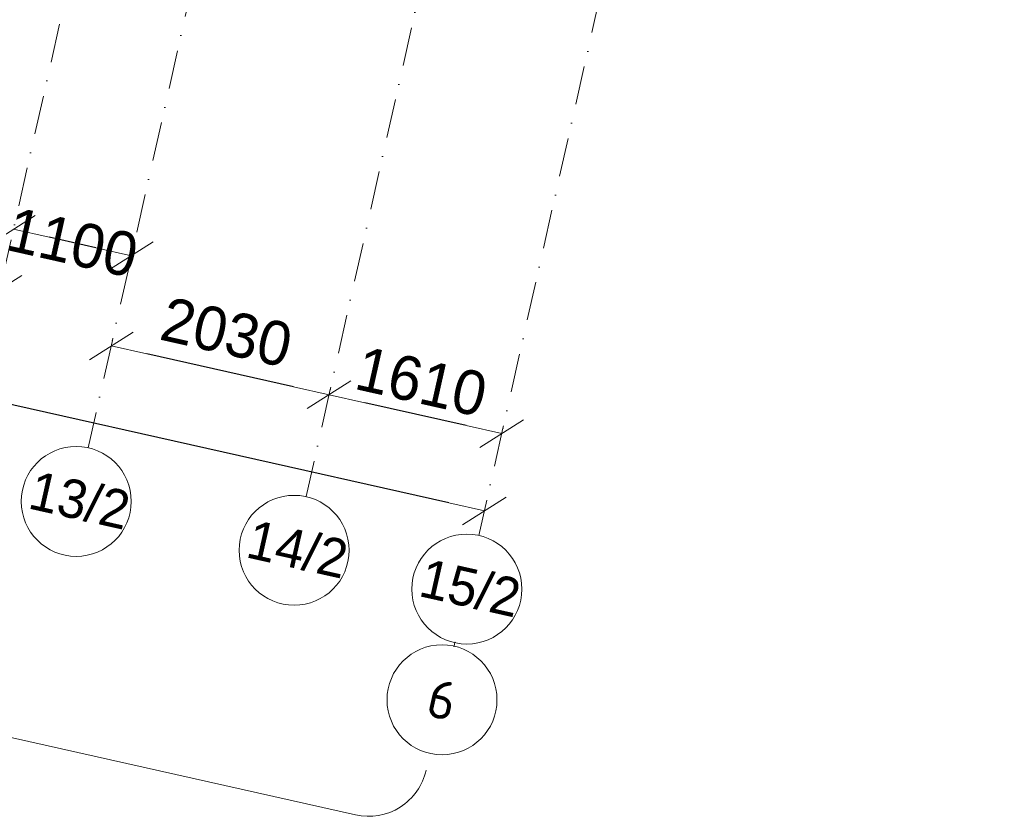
# Model space of a CAD drawing. Header units: millimetres. Extents: x -6990773 to -6682839, y 6117771 to 6220266.
# Tile 119 of 154: x -6919798 to -6910845, y 6117771 to 6125019. Entities that reach past the tile are written whole.
import ezdxf
from ezdxf.enums import TextEntityAlignment as Align

# ---------------------------------------------------------------- set-up
doc = ezdxf.new("R2010")
doc.units = ezdxf.units.MM
doc.header["$MEASUREMENT"] = 0
doc.linetypes.add('Штрихпунктирная', pattern=[670.277762, 352.777767, -176.388884, 0, -141.111112])
for name, color, linetype, lineweight in [('0_Ном._пера__120', 7, 'Continuous', 0), ('АР-Чертеж-Оси габаритные.АР_Ном._пера__120', 7, 'Continuous', 0), ('АР-Чертеж-Оси_Осевые размеры.АР_Ном._пера__120', 7, 'Continuous', 0)]:
    doc.layers.add(name, color=color, linetype=linetype, lineweight=lineweight)
doc.layers.add('АР-Чертеж-Оси габаритные.АР', color=7, linetype='Continuous')
doc.layers.add('АР-Чертеж-Оси_Осевые размеры.АР', color=7, linetype='Continuous')
doc.styles.add('РЎР“Р•РќР•Р\xa0Р\x98Р\xa0_РЎРўР\x98Р›Р¬_4', font='GOTHIC.TTF')
doc.styles.add('РЎР“Р•РќР•Р\xa0Р\x98Р\xa0_РЎРўР\x98Р›Р¬_5', font='isocpeur.ttf')
doc.dimstyles.new('СГЕНЕРИР_СТИЛЬ__1', dxfattribs={"dimtxt": 400, "dimasz": 332.5, "dimexe": 0.18, "dimexo": 0.0625, "dimgap": 0, "dimtad": 1, "dimdec": 0, "dimzin": 0, "dimdsep": 46, "dimtxsty": 'РЎР“Р•РќР•Р\xa0Р\x98Р\xa0_РЎРўР\x98Р›Р¬_4', "dimblk": 'ARROWHEAD_6', "dimblk1": 'ARROWHEAD_6', "dimblk2": 'ARROWHEAD_6', "dimcen": 0.09, "dimse1": 1, "dimse2": 1, "dimclrd": 7, "dimclre": 7, "dimclrt": 7, "dimazin": 0, "dimtfac": 1, "dimtdec": 4, "dimtmove": 2, "dimatfit": 3, "dimfxl": 1, "dimtolj": 1, "dimtzin": 0, "dimarcsym": 0})
doc.dimstyles.new('СГЕНЕРИР_СТИЛЬ__2', dxfattribs={"dimtxt": 400, "dimasz": 332.5, "dimexe": 0.18, "dimexo": 0.0625, "dimgap": 0, "dimtad": 1, "dimdec": 0, "dimzin": 0, "dimdsep": 46, "dimtxsty": 'РЎР“Р•РќР•Р\xa0Р\x98Р\xa0_РЎРўР\x98Р›Р¬_4', "dimblk": 'ARROWHEAD_6', "dimblk1": 'ARROWHEAD_6', "dimblk2": 'ARROWHEAD_6', "dimcen": 0.09, "dimse1": 1, "dimse2": 1, "dimclrd": 7, "dimclre": 7, "dimclrt": 7, "dimazin": 0, "dimtfac": 1, "dimtdec": 4, "dimtmove": 0, "dimatfit": 3, "dimfxl": 1, "dimtolj": 1, "dimtzin": 0, "dimarcsym": 0})

# ---------------------------------------------------------------- blocks, each defined once
blk = doc.blocks.new('Стандартный Маркер Сетки[10]_6', base_point=(-7137888.7, 6142574.7))
at = {"layer": 'АР-Чертеж-Оси_Осевые размеры.АР_Ном._пера__120', "color": 7, "linetype": 'Штрихпунктирная', "lineweight": 0}
for p, q in [((-7138107.8, 6141599), (-7142666.5, 6121301.9)), ((-7142666.5, 6121301.9), (-7142885.6, 6120326.2))]:
    blk.add_line(p, q, dxfattribs=at)
at = {"layer": 'АР-Чертеж-Оси_Осевые размеры.АР_Ном._пера__120', "color": 7, "linetype": 'Continuous', "lineweight": 0}
blk.add_circle((-7142995.2, 6119838.3), 500, dxfattribs=at)
at = {"layer": 'АР-Чертеж-Оси_Осевые размеры.АР_Ном._пера__120', "color": 7, "linetype": 'Штрихпунктирная', "lineweight": 0}
blk.add_point((-7142666.5, 6121301.9), dxfattribs=at)
blk.add_point((-7142666.5, 6121301.9), dxfattribs=at)
at = {"layer": 'АР-Чертеж-Оси_Осевые размеры.АР_Ном._пера__120', "color": 7, "lineweight": 0, "style": 'РЎР“Р•РќР•Р\xa0Р\x98Р\xa0_РЎРўР\x98Р›Р¬_4'}
blk.add_attdef('AC_MarkerText_1', text='', height=350, rotation=347.34172, dxfattribs=at).set_placement((-7142925.2, 6120019.4), align=Align.TOP_CENTER)
blk = doc.blocks.new('Стандартный Маркер Сетки[14]_6', base_point=(-7143103.5, 6119353.7))
at = {"layer": 'АР-Чертеж-Оси габаритные.АР_Ном._пера__120', "color": 7, "linetype": 'Штрихпунктирная', "lineweight": 0}
blk.add_line((-7143103.5, 6119353.7), (-7143111.4, 6119318.5), dxfattribs=at)
at = {"layer": 'АР-Чертеж-Оси габаритные.АР_Ном._пера__120', "color": 7, "linetype": 'Continuous', "lineweight": 0}
blk.add_circle((-7143220.9, 6118830.7), 500, dxfattribs=at)
at = {"layer": 'АР-Чертеж-Оси габаритные.АР_Ном._пера__120', "color": 7, "linetype": 'Штрихпунктирная', "lineweight": 0}
for p in [(-7143103.5, 6119353.7), (-7143111.4, 6119318.5), (-7143111.4, 6119318.5), (-7143111.4, 6119318.5)]:
    blk.add_point(p, dxfattribs=at)
at = {"layer": 'АР-Чертеж-Оси габаритные.АР_Ном._пера__120', "color": 7, "lineweight": 0, "style": 'РЎР“Р•РќР•Р\xa0Р\x98Р\xa0_РЎРўР\x98Р›Р¬_5'}
blk.add_attdef('AC_MarkerText_1', text='', height=350, rotation=347.34172, dxfattribs=at).set_placement((-7143182.6, 6119001.4), align=Align.TOP_CENTER)
blk = doc.blocks.new('Стандартный Маркер Сетки[16]_6', base_point=(-7142513.5, 6143613.4))
at = {"layer": 'АР-Чертеж-Оси_Осевые размеры.АР_Ном._пера__120', "color": 7, "linetype": 'Штрихпунктирная', "lineweight": 0}
blk.add_line((-7142732.6, 6142637.7), (-7147294.9, 6122324.5), dxfattribs=at)
at = {"layer": 'АР-Чертеж-Оси_Осевые размеры.АР_Ном._пера__120', "color": 7, "lineweight": 0, "style": 'РЎР“Р•РќР•Р\xa0Р\x98Р\xa0_РЎРўР\x98Р›Р¬_4'}
blk.add_attdef('AC_MarkerText_1', text='', height=350, rotation=347.34172, dxfattribs=at).set_placement((-7147553.6, 6121042), align=Align.TOP_CENTER)
blk = doc.blocks.new('Стандартный Маркер Сетки[17]_6', base_point=(-7141440.2, 6143372.4))
at = {"layer": 'АР-Чертеж-Оси_Осевые размеры.АР_Ном._пера__120', "color": 7, "linetype": 'Штрихпунктирная', "lineweight": 0}
for p, q in [((-7141659.3, 6142396.7), (-7146218, 6122099.5)), ((-7146218, 6122099.5), (-7146437.1, 6121123.8))]:
    blk.add_line(p, q, dxfattribs=at)
at = {"layer": 'АР-Чертеж-Оси_Осевые размеры.АР_Ном._пера__120', "color": 7, "linetype": 'Continuous', "lineweight": 0}
blk.add_circle((-7146546.7, 6120636), 500, dxfattribs=at)
at = {"layer": 'АР-Чертеж-Оси_Осевые размеры.АР_Ном._пера__120', "color": 7, "linetype": 'Штрихпунктирная', "lineweight": 0}
blk.add_point((-7146218, 6122099.5), dxfattribs=at)
blk.add_point((-7146218, 6122099.5), dxfattribs=at)
at = {"layer": 'АР-Чертеж-Оси_Осевые размеры.АР_Ном._пера__120', "color": 7, "lineweight": 0, "style": 'РЎР“Р•РќР•Р\xa0Р\x98Р\xa0_РЎРўР\x98Р›Р¬_4'}
blk.add_attdef('AC_MarkerText_1', text='', height=350, rotation=347.34172, dxfattribs=at).set_placement((-7146476.8, 6120817), align=Align.TOP_CENTER)
blk = doc.blocks.new('Стандартный Маркер Сетки[18]_6', base_point=(-7139459.6, 6142927.5))
at = {"layer": 'АР-Чертеж-Оси_Осевые размеры.АР_Ном._пера__120', "color": 7, "linetype": 'Штрихпунктирная', "lineweight": 0}
for p, q in [((-7139678.7, 6141951.8), (-7144237.3, 6121654.7)), ((-7144237.3, 6121654.7), (-7144456.5, 6120679))]:
    blk.add_line(p, q, dxfattribs=at)
at = {"layer": 'АР-Чертеж-Оси_Осевые размеры.АР_Ном._пера__120', "color": 7, "linetype": 'Continuous', "lineweight": 0}
blk.add_circle((-7144566, 6120191.1), 500, dxfattribs=at)
at = {"layer": 'АР-Чертеж-Оси_Осевые размеры.АР_Ном._пера__120', "color": 7, "linetype": 'Штрихпунктирная', "lineweight": 0}
blk.add_point((-7144237.3, 6121654.7), dxfattribs=at)
blk.add_point((-7144237.3, 6121654.7), dxfattribs=at)
at = {"layer": 'АР-Чертеж-Оси_Осевые размеры.АР_Ном._пера__120', "color": 7, "lineweight": 0, "style": 'РЎР“Р•РќР•Р\xa0Р\x98Р\xa0_РЎРўР\x98Р›Р¬_4'}
blk.add_attdef('AC_MarkerText_1', text='', height=350, rotation=347.34172, dxfattribs=at).set_placement((-7144496.1, 6120372.2), align=Align.TOP_CENTER)
blk = doc.blocks.new('Стандартный Маркер Сетки[23]_6', base_point=(-7137888.7, 6142574.7))
at = {"layer": 'АР-Чертеж-Оси_Осевые размеры.АР_Ном._пера__120', "color": 7, "linetype": 'Штрихпунктирная', "lineweight": 0}
for p, q in [((-7138107.8, 6141599), (-7142666.5, 6121301.9)), ((-7142666.5, 6121301.9), (-7142885.6, 6120326.2))]:
    blk.add_line(p, q, dxfattribs=at)
at = {"layer": 'АР-Чертеж-Оси_Осевые размеры.АР_Ном._пера__120', "color": 7, "linetype": 'Continuous', "lineweight": 0}
blk.add_circle((-7142995.2, 6119838.3), 500, dxfattribs=at)
at = {"layer": 'АР-Чертеж-Оси_Осевые размеры.АР_Ном._пера__120', "color": 7, "linetype": 'Штрихпунктирная', "lineweight": 0}
blk.add_point((-7142666.5, 6121301.9), dxfattribs=at)
blk.add_point((-7142666.5, 6121301.9), dxfattribs=at)
at = {"layer": 'АР-Чертеж-Оси_Осевые размеры.АР_Ном._пера__120', "color": 7, "lineweight": 0, "style": 'РЎР“Р•РќР•Р\xa0Р\x98Р\xa0_РЎРўР\x98Р›Р¬_4'}
blk.add_attdef('AC_MarkerText_1', text='', height=350, rotation=347.34172, dxfattribs=at).set_placement((-7142925.2, 6120019.4), align=Align.TOP_CENTER)
blk = doc.blocks.new('Стандартный Маркер Сетки[27]_6', base_point=(-7143103.5, 6119353.7))
at = {"layer": 'АР-Чертеж-Оси габаритные.АР_Ном._пера__120', "color": 7, "linetype": 'Штрихпунктирная', "lineweight": 0}
blk.add_line((-7143103.5, 6119353.7), (-7143111.4, 6119318.5), dxfattribs=at)
at = {"layer": 'АР-Чертеж-Оси габаритные.АР_Ном._пера__120', "color": 7, "linetype": 'Continuous', "lineweight": 0}
blk.add_circle((-7143220.9, 6118830.7), 500, dxfattribs=at)
at = {"layer": 'АР-Чертеж-Оси габаритные.АР_Ном._пера__120', "color": 7, "linetype": 'Штрихпунктирная', "lineweight": 0}
for p in [(-7143103.5, 6119353.7), (-7143111.4, 6119318.5), (-7143111.4, 6119318.5), (-7143111.4, 6119318.5)]:
    blk.add_point(p, dxfattribs=at)
at = {"layer": 'АР-Чертеж-Оси габаритные.АР_Ном._пера__120', "color": 7, "lineweight": 0, "style": 'РЎР“Р•РќР•Р\xa0Р\x98Р\xa0_РЎРўР\x98Р›Р¬_5'}
blk.add_attdef('AC_MarkerText_1', text='', height=350, rotation=347.34172, dxfattribs=at).set_placement((-7143182.6, 6119001.4), align=Align.TOP_CENTER)
blk = doc.blocks.new('Стандартный Маркер Сетки[29]_6', base_point=(-7142513.5, 6143613.4))
at = {"layer": 'АР-Чертеж-Оси_Осевые размеры.АР_Ном._пера__120', "color": 7, "linetype": 'Штрихпунктирная', "lineweight": 0}
blk.add_line((-7142732.6, 6142637.7), (-7147294.9, 6122324.5), dxfattribs=at)
at = {"layer": 'АР-Чертеж-Оси_Осевые размеры.АР_Ном._пера__120', "color": 7, "lineweight": 0, "style": 'РЎР“Р•РќР•Р\xa0Р\x98Р\xa0_РЎРўР\x98Р›Р¬_4'}
blk.add_attdef('AC_MarkerText_1', text='', height=350, rotation=347.34172, dxfattribs=at).set_placement((-7147553.6, 6121042), align=Align.TOP_CENTER)
blk = doc.blocks.new('Стандартный Маркер Сетки[30]_6', base_point=(-7141440.2, 6143372.4))
at = {"layer": 'АР-Чертеж-Оси_Осевые размеры.АР_Ном._пера__120', "color": 7, "linetype": 'Штрихпунктирная', "lineweight": 0}
for p, q in [((-7141659.3, 6142396.7), (-7146218, 6122099.5)), ((-7146218, 6122099.5), (-7146437.1, 6121123.8))]:
    blk.add_line(p, q, dxfattribs=at)
at = {"layer": 'АР-Чертеж-Оси_Осевые размеры.АР_Ном._пера__120', "color": 7, "linetype": 'Continuous', "lineweight": 0}
blk.add_circle((-7146546.7, 6120636), 500, dxfattribs=at)
at = {"layer": 'АР-Чертеж-Оси_Осевые размеры.АР_Ном._пера__120', "color": 7, "linetype": 'Штрихпунктирная', "lineweight": 0}
blk.add_point((-7146218, 6122099.5), dxfattribs=at)
blk.add_point((-7146218, 6122099.5), dxfattribs=at)
at = {"layer": 'АР-Чертеж-Оси_Осевые размеры.АР_Ном._пера__120', "color": 7, "lineweight": 0, "style": 'РЎР“Р•РќР•Р\xa0Р\x98Р\xa0_РЎРўР\x98Р›Р¬_4'}
blk.add_attdef('AC_MarkerText_1', text='', height=350, rotation=347.34172, dxfattribs=at).set_placement((-7146476.8, 6120817), align=Align.TOP_CENTER)
blk = doc.blocks.new('Стандартный Маркер Сетки[31]_6', base_point=(-7139459.6, 6142927.5))
at = {"layer": 'АР-Чертеж-Оси_Осевые размеры.АР_Ном._пера__120', "color": 7, "linetype": 'Штрихпунктирная', "lineweight": 0}
for p, q in [((-7139678.7, 6141951.8), (-7144237.3, 6121654.7)), ((-7144237.3, 6121654.7), (-7144456.5, 6120679))]:
    blk.add_line(p, q, dxfattribs=at)
at = {"layer": 'АР-Чертеж-Оси_Осевые размеры.АР_Ном._пера__120', "color": 7, "linetype": 'Continuous', "lineweight": 0}
blk.add_circle((-7144566, 6120191.1), 500, dxfattribs=at)
at = {"layer": 'АР-Чертеж-Оси_Осевые размеры.АР_Ном._пера__120', "color": 7, "linetype": 'Штрихпунктирная', "lineweight": 0}
blk.add_point((-7144237.3, 6121654.7), dxfattribs=at)
blk.add_point((-7144237.3, 6121654.7), dxfattribs=at)
at = {"layer": 'АР-Чертеж-Оси_Осевые размеры.АР_Ном._пера__120', "color": 7, "lineweight": 0, "style": 'РЎР“Р•РќР•Р\xa0Р\x98Р\xa0_РЎРўР\x98Р›Р¬_4'}
blk.add_attdef('AC_MarkerText_1', text='', height=350, rotation=347.34172, dxfattribs=at).set_placement((-7144496.1, 6120372.2), align=Align.TOP_CENTER)
blk = doc.blocks.new('ARROWHEAD_6')
at = {"color": 0, "linetype": 'Continuous', "lineweight": 0}
for p, q in [((-0.5, -0.5), (0.5, 0.5)), ((0, 0), (-1, 0))]:
    blk.add_line(p, q, dxfattribs=at)
blk = doc.blocks.new('*D179', base_point=(-6566190.3, 6562677.8))
at = {"layer": 'Defpoints', "color": 0, "linetype": 'Continuous', "transparency": 16777216}
for p in [(-6914619.5, 6132137), (-6913007.1, 6131968.8), (-6916984.7, 6121605.8)]:
    blk.add_point(p, dxfattribs=at)
at = {"layer": 'АР-Чертеж-Оси_Осевые размеры.АР', "color": 7, "linetype": 'Continuous', "lineweight": -2, "transparency": 16777216}
blk.add_line((-6915738.3, 6121325.8), (-6916660.3, 6121532.9), dxfattribs=at)
at = {"layer": 'АР-Чертеж-Оси_Осевые размеры.АР', "color": 7, "linetype": 'Continuous', "lineweight": -2, "transparency": 16777216, "xscale": 332.5, "yscale": 332.5, "zscale": 332.5}
for p, rotation in [((-6916984.7, 6121605.8), 167.3417232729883), ((-6915413.9, 6121253), 347.3417232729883)]:
    blk.add_blockref('ARROWHEAD_6', p, dxfattribs=dict(at, rotation=rotation))
at = {"layer": 'АР-Чертеж-Оси_Осевые размеры.АР', "color": 7, "linetype": 'Continuous', "lineweight": 0, "transparency": 16777216, "insert": (-6916145.1, 6121724.7), "char_height": 400, "attachment_point": 5, "rotation": 347.34172, "style": 'РЎР“Р•РќР•Р\xa0Р\x98Р\xa0_РЎРўР\x98Р›Р¬_4'}
blk.add_mtext('\\A1;1610', dxfattribs=at)
blk = doc.blocks.new('*D181', base_point=(-6566190.3, 6562677.8))
at = {"layer": 'Defpoints', "color": 0, "linetype": 'Continuous', "transparency": 16777216}
for p in [(-6916635.2, 6132428.1), (-6914619.5, 6132137), (-6918965.9, 6122050.7)]:
    blk.add_point(p, dxfattribs=at)
at = {"layer": 'АР-Чертеж-Оси_Осевые размеры.АР', "color": 7, "linetype": 'Continuous', "lineweight": -2, "transparency": 16777216}
blk.add_line((-6917309.1, 6121678.7), (-6918641.4, 6121977.9), dxfattribs=at)
at = {"layer": 'АР-Чертеж-Оси_Осевые размеры.АР', "color": 7, "linetype": 'Continuous', "lineweight": -2, "transparency": 16777216, "xscale": 332.5, "yscale": 332.5, "zscale": 332.5}
for p, rotation in [((-6918965.9, 6122050.7), 167.3417232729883), ((-6916984.7, 6121605.8), 347.3417232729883)]:
    blk.add_blockref('ARROWHEAD_6', p, dxfattribs=dict(at, rotation=rotation))
at = {"layer": 'АР-Чертеж-Оси_Осевые размеры.АР', "color": 7, "linetype": 'Continuous', "lineweight": 0, "transparency": 16777216, "insert": (-6917916.9, 6122173.9), "char_height": 400, "attachment_point": 5, "rotation": 347.34172, "style": 'РЎР“Р•РќР•Р\xa0Р\x98Р\xa0_РЎРўР\x98Р›Р¬_4'}
blk.add_mtext('\\A1;2030', dxfattribs=at)
blk = doc.blocks.new('*D182', base_point=(-6566190.3, 6562677.8))
at = {"layer": 'Defpoints', "color": 0, "linetype": 'Continuous', "transparency": 16777216}
for p in [(-6916635.2, 6132428.1), (-6919855, 6123111.4), (-6920360.4, 6120860.9)]:
    blk.add_point(p, dxfattribs=at)
at = {"layer": 'АР-Чертеж-Оси_Осевые размеры.АР', "color": 7, "linetype": 'Continuous', "lineweight": -2, "transparency": 16777216}
blk.add_line((-6919106.2, 6122943.2), (-6919530.6, 6123038.5), dxfattribs=at)
at = {"layer": 'АР-Чертеж-Оси_Осевые размеры.АР', "color": 7, "linetype": 'Continuous', "lineweight": -2, "transparency": 16777216, "xscale": 332.5, "yscale": 332.5, "zscale": 332.5}
for p, rotation in [((-6919855, 6123111.4), 167.3417232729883), ((-6918781.8, 6122870.3), 347.3417232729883)]:
    blk.add_blockref('ARROWHEAD_6', p, dxfattribs=dict(at, rotation=rotation))
at = {"layer": 'АР-Чертеж-Оси_Осевые размеры.АР', "color": 7, "linetype": 'Continuous', "lineweight": 0, "transparency": 16777216, "insert": (-6919318.4, 6122990.8), "char_height": 400, "attachment_point": 5, "rotation": 347.34172, "style": 'РЎР“Р•РќР•Р\xa0Р\x98Р\xa0_РЎРўР\x98Р›Р¬_4'}
blk.add_mtext('\\A1;1100', dxfattribs=at)
blk = doc.blocks.new('*D183', base_point=(-6566190.3, 6562677.8))
at = {"layer": 'Defpoints', "color": 0, "linetype": 'Continuous', "transparency": 16777216}
for p in [(-6921762.8, 6134193.8), (-6924163.4, 6123505.1), (-6920360.4, 6120860.9)]:
    blk.add_point(p, dxfattribs=at)
at = {"layer": 'АР-Чертеж-Оси_Осевые размеры.АР', "color": 7, "linetype": 'Continuous', "lineweight": -2, "transparency": 16777216}
for p, q in [((-6923839, 6123432.2), (-6922675.5, 6123170.9)), ((-6920302.1, 6122637.8), (-6921502.2, 6122907.4))]:
    blk.add_line(p, q, dxfattribs=at)
at = {"layer": 'АР-Чертеж-Оси_Осевые размеры.АР', "color": 7, "linetype": 'Continuous', "lineweight": -2, "transparency": 16777216, "xscale": 332.5, "yscale": 332.5, "zscale": 332.5}
for p, rotation in [((-6924163.4, 6123505.1), 167.3417232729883), ((-6919977.7, 6122565), 347.3417232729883)]:
    blk.add_blockref('ARROWHEAD_6', p, dxfattribs=dict(at, rotation=rotation))
at = {"layer": 'АР-Чертеж-Оси_Осевые размеры.АР', "color": 7, "linetype": 'Continuous', "lineweight": 0, "transparency": 16777216, "insert": (-6922088.8, 6123039.1), "char_height": 400, "attachment_point": 5, "rotation": 347.34172, "style": 'РЎР“Р•РќР•Р\xa0Р\x98Р\xa0_РЎРўР\x98Р›Р¬_4'}
blk.add_mtext('\\A1;4290', dxfattribs=at)
blk = doc.blocks.new('*D224', base_point=(-6566190.3, 6562677.8))
at = {"layer": 'Defpoints', "color": 0, "linetype": 'Continuous', "transparency": 16777216}
for p in [(-6938364.5, 6125668.8), (-6938524.2, 6124957.3), (-6915732, 6119838.3)]:
    blk.add_point(p, dxfattribs=at)
at = {"layer": 'АР-Чертеж-Оси_Осевые размеры.АР', "color": 7, "linetype": 'Continuous', "lineweight": -2, "transparency": 16777216}
blk.add_line((-6915896.6, 6120622.6), (-6938040, 6125595.9), dxfattribs=at)
at = {"layer": 'АР-Чертеж-Оси_Осевые размеры.АР', "color": 7, "linetype": 'Continuous', "lineweight": -2, "transparency": 16777216, "xscale": 332.5, "yscale": 332.5, "zscale": 332.5}
for p, rotation in [((-6938364.5, 6125668.8), 167.341723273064), ((-6915572.2, 6120549.8), 347.341723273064)]:
    blk.add_blockref('ARROWHEAD_6', p, dxfattribs=dict(at, rotation=rotation))
at = {"layer": 'АР-Чертеж-Оси_Осевые размеры.АР', "color": 7, "linetype": 'Continuous', "lineweight": 0, "transparency": 16777216, "insert": (-6926430.7, 6123275.5), "char_height": 400, "attachment_point": 5, "rotation": 347.34172, "style": 'РЎР“Р•РќР•Р\xa0Р\x98Р\xa0_РЎРўР\x98Р›Р¬_4'}
blk.add_mtext('\\A1;23360', dxfattribs=at)

msp = doc.modelspace()

# ---------------------------------------------------------------- linework, layer by layer
at = {"layer": '0_Ном._пера__120', "color": 7, "linetype": 'Continuous', "lineweight": 0}
msp.add_lwpolyline([(-6927516.4, 6119977.4), (-6927370.5, 6120026.1, -0.136563), (-6926846.1, 6120052.6), (-6916744.4, 6117783.8, 0.414214), (-6916101.6, 6118190.9)], format="xyb", dxfattribs=at)

# ---------------------------------------------------------------- block references
at = {"layer": 'АР-Чертеж-Оси габаритные.АР', "color": 8, "linetype": 'Continuous', "lineweight": 15}
for name in ['Стандартный Маркер Сетки[14]_6', 'Стандартный Маркер Сетки[27]_6']:
    msp.add_blockref(name, (-6915840.3, 6119353.7), dxfattribs=at).add_auto_attribs({'AC_MarkerText_1': '6'})
at = {"layer": 'АР-Чертеж-Оси_Осевые размеры.АР', "color": 8, "linetype": 'Continuous', "lineweight": 15}
for name in ['Стандартный Маркер Сетки[16]_6', 'Стандартный Маркер Сетки[29]_6']:
    msp.add_blockref(name, (-6915250.3, 6143613.4), dxfattribs=at)
for name, p, values in [('Стандартный Маркер Сетки[17]_6', (-6914177.1, 6143372.4), {'AC_MarkerText_1': '13/2'}), ('Стандартный Маркер Сетки[30]_6', (-6914177.1, 6143372.4), {'AC_MarkerText_1': '13/2'}), ('Стандартный Маркер Сетки[18]_6', (-6912196.4, 6142927.5), {'AC_MarkerText_1': '14/2'}), ('Стандартный Маркер Сетки[31]_6', (-6912196.4, 6142927.5), {'AC_MarkerText_1': '14/2'}), ('Стандартный Маркер Сетки[10]_6', (-6910625.5, 6142574.7), {'AC_MarkerText_1': '15/2'}), ('Стандартный Маркер Сетки[23]_6', (-6910625.5, 6142574.7), {'AC_MarkerText_1': '15/2'})]:
    msp.add_blockref(name, p, dxfattribs=at).add_auto_attribs(values)

# ---------------------------------------------------------------- dimensions: what is measured, and where the dimension line sits
at = {"layer": 'АР-Чертеж-Оси_Осевые размеры.АР', "color": 7, "linetype": 'Continuous', "lineweight": 0}
for base, p1, p2, dimstyle, picture, middle in [((-6924163.4, 6123505.1), (-6920360.4, 6120860.9), (-6921762.8, 6134193.8), 'СГЕНЕРИР_СТИЛЬ__2', '*D183', (-6922088.8, 6123039.1)), ((-6919855, 6123111.4), (-6916635.2, 6132428.1), (-6920360.4, 6120860.9), 'СГЕНЕРИР_СТИЛЬ__2', '*D182', (-6919318.4, 6122990.8)), ((-6918965.9, 6122050.7), (-6914619.5, 6132137), (-6916635.2, 6132428.1), 'СГЕНЕРИР_СТИЛЬ__1', '*D181', (-6917916.9, 6122173.9)), ((-6916984.7, 6121605.8), (-6913007.1, 6131968.8), (-6914619.5, 6132137), 'СГЕНЕРИР_СТИЛЬ__1', '*D179', (-6916145.1, 6121724.7)), ((-6938364.5, 6125668.8), (-6915732, 6119838.3), (-6938524.2, 6124957.3), 'СГЕНЕРИР_СТИЛЬ__1', '*D224', (-6926430.7, 6123275.5))]:
    dim = msp.add_linear_dim(base=base, p1=p1, p2=p2, angle=167.34172, dimstyle=dimstyle, dxfattribs=at)
    dim.commit()
    dim.dimension.update_dxf_attribs({"geometry": picture, "text_midpoint": middle, "dimtype": 160, "text_rotation": 347.34172})

doc.saveas('drawing.dxf')
